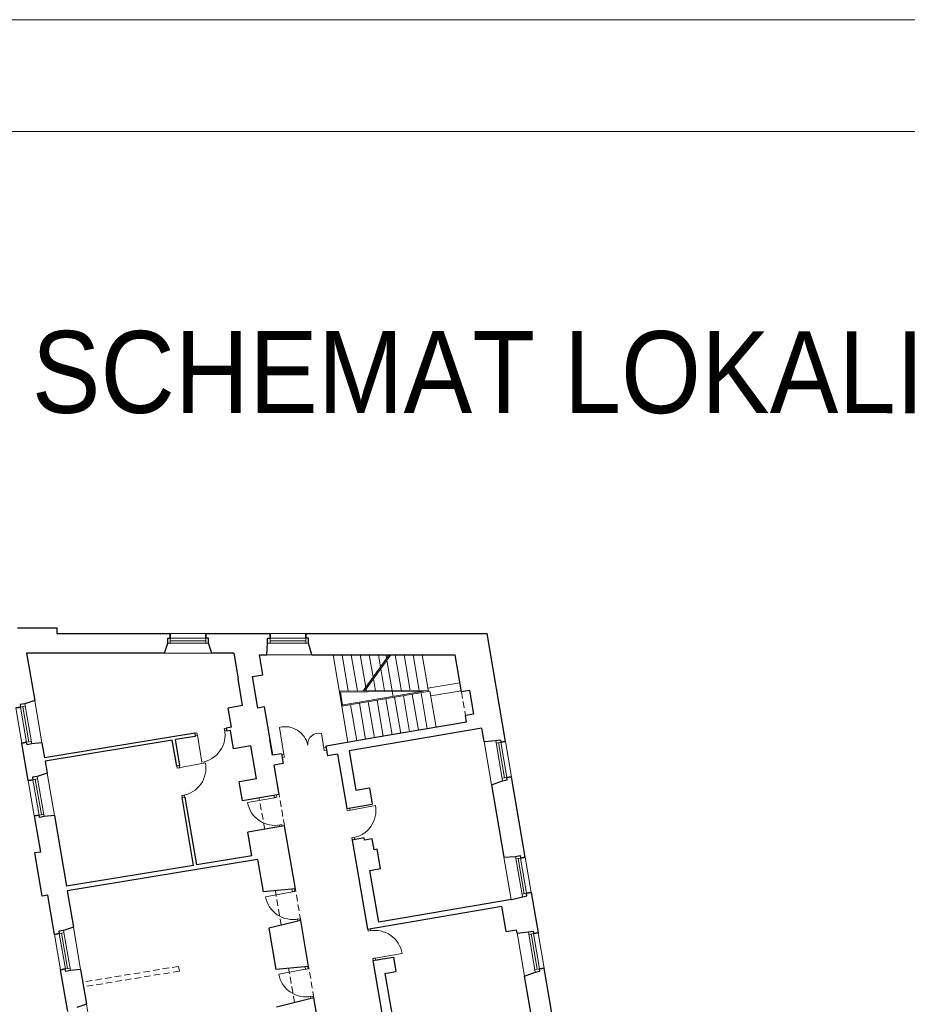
# Model space of a CAD drawing. Header units: millimetres. Extents: x 6904000 to 7075021, y 297772 to 407623.
# Tile 88 of 91: x 7042266 to 7043656, y 376081 to 377623. Entities that reach past the tile are written whole.
import ezdxf

# ---------------------------------------------------------------- set-up
doc = ezdxf.new("R2010")
doc.units = ezdxf.units.MM
doc.linetypes.add('MCS - 2 piętro - koncepcja (2026.04.17)_do wysłania$0$DASHED', pattern=[19.05, 12.7, -6.35])
for name, color, linetype, lineweight in [('MCS - 2 piętro - koncepcja (2026.04.17)_do wysłania$0$Drzwi i okna', 8, 'Continuous', 9), ('MCS - 2 piętro - koncepcja (2026.04.17)_do wysłania$0$Opis', 8, 'Continuous', 9), ('MCS - 2 piętro - koncepcja (2026.04.17)_do wysłania$0$Przekrojowa', 8, 'Continuous', 25), ('MCS - 2 piętro - koncepcja (2026.04.17)_do wysłania$0$Ramka', 8, 'Continuous', 9), ('MCS - 2 piętro - koncepcja (2026.04.17)_do wysłania$0$Widokowa', 8, 'Continuous', 9)]:
    doc.layers.add(name, color=color, linetype=linetype, lineweight=lineweight)
doc.layers.add('MCS - 2 piętro - koncepcja (2026.04.17)_do wysłania$0$Obrys powierzchni', color=8, linetype='Continuous', lineweight=9, plot=False)
doc.styles.add('MCS - 2 piętro - koncepcja (2026.04.17)_do wysłania$0$ARIELCE', font='arial.ttf', dxfattribs={"width": 0.9})

# ---------------------------------------------------------------- blocks, each defined once
blk = doc.blocks.new('MCS - 2 piętro - koncepcja (2026.04.17)_do wysłania$0$zw$2918')
at = {"layer": 'MCS - 2 piętro - koncepcja (2026.04.17)_do wysłania$0$Drzwi i okna', "color": 0}
for p, q in [((763.4, -360), (769.2, -359.1)), ((764.8, -368.9), (763.4, -360)), ((764.7, -367.9), (770.3, -367)), ((950.2, -441.6), (936.3, -357.3)), ((677.6, -373.9), (670.5, -375.1)), ((671.9, -383), (678.9, -381.8)), ((679, -382.8), (677.6, -373.9)), ((678.9, -381.8), (692.5, -466.2)), ((1076.8, -429.8), (1067.9, -376)), ((1075.3, -420.9), (1081.8, -419.8)), ((1075.3, -420.9), (1076.8, -429.8)), ((1076.8, -429.8), (1083.3, -428.7)), ((950.2, -441.6), (943.7, -442.7)), ((951.7, -450.5), (945.2, -451.6)), ((950.2, -441.6), (951.7, -450.5)), ((615.9, -484.8), (614.8, -478.3)), ((624.8, -483.3), (615.9, -484.8)), ((620.3, -484.1), (704.4, -468.5)), ((623.8, -483.5), (622.7, -477)), ((639.5, -569), (630.7, -570.5)), ((630.7, -570.5), (631.8, -576.8)), ((639.7, -575.5), (638.6, -569.1)), ((920.3, -577.2), (836.2, -592.7)), ((919, -570.3), (920.3, -577.2)), ((919.3, -577.4), (928.1, -575.7)), ((928.1, -575.7), (926.8, -568.6)), ((1148.8, -617.6), (1147.7, -611.1)), ((1157.7, -616.2), (1148.8, -617.6)), ((1153.2, -616.9), (1237.4, -602)), ((1156.7, -616.3), (1155.6, -609.8)), ((935, -662.8), (943.9, -661.2)), ((936, -662.7), (937, -668.3)), ((943.9, -661.2), (944.9, -667)), ((1171.8, -701.9), (1162.9, -703.4)), ((1162.9, -703.4), (1164, -709.8)), ((1171.8, -708.5), (1170.8, -702.1)), ((984.5, -870.6), (983.2, -863.5)), ((976.6, -872), (892.5, -887.5)), ((975.4, -865.1), (976.6, -872)), ((975.6, -872.2), (984.5, -870.6)), ((991.4, -957.7), (1000.2, -956.1)), ((992.3, -957.5), (993.4, -963.1)), ((1000.2, -956.1), (1001.3, -961.8)), ((1214.4, -995), (1213.3, -988.5)), ((1223.3, -993.5), (1214.4, -995)), ((1222.3, -993.7), (1221.2, -987.2)), ((1237.4, -1079.3), (1228.5, -1080.7)), ((1236.4, -1079.4), (1320.8, -1065.5)), ((1016.6, -1106.5), (1018.1, -1114.5)), ((1026, -1113.1), (1024.7, -1106)), ((1228.5, -1080.7), (1229.6, -1087.1)), ((1237.5, -1085.8), (1236.4, -1079.4)), ((1018.1, -1114.5), (934, -1130)), ((1017.1, -1114.7), (1026, -1113.1)), ((1032.8, -1200.2), (1041.7, -1198.5)), ((1033.8, -1200), (1035, -1206.3)), ((1041.7, -1198.5), (1042.8, -1204.4))]:
    blk.add_line(p, q, dxfattribs=at)
at = {"layer": 'MCS - 2 piętro - koncepcja (2026.04.17)_do wysłania$0$Drzwi i okna', "color": 0, "ltscale": 1.6}
for centre, radius, start, end in [((678.9, -380.6), 86.7, 279.0709, 10.6815), ((954.4, -427), 72.1, 11.9188, 104.5567), ((1059.5, -409.7), 34.7, 75.9366, 184.1291), ((619.1, -484.5), 86.7, 278.9985, 10.6091), ((921.5, -577.1), 86.7, 190.2929, 281.9036), ((1152, -617.3), 86.7, 278.5629, 10.1735), ((977.9, -872), 86.7, 190.2929, 281.9036), ((1235.2, -1079.4), 86.7, 9.2331, 100.8437), ((1019.4, -1114.5), 86.7, 190.2929, 281.9036)]:
    blk.add_arc(centre, radius, start, end, dxfattribs=at)
at = {"layer": 'MCS - 2 piętro - koncepcja (2026.04.17)_do wysłania$0$Drzwi i okna', "color": 0}
for centre, start, end in [((755.5, -366), 187.546, 190.8446), ((621.9, -492.7), 278.1438, 281.4424), ((937.8, -653.4), 98.7681, 102.0666), ((1154.7, -625.5), 277.7082, 281.0068), ((994.1, -948.3), 98.7681, 102.0666), ((1220.4, -1002.9), 277.7082, 281.0068), ((1035.6, -1190.7), 98.7681, 102.0666)]:
    blk.add_arc(centre, 78.2, start, end, dxfattribs=at)
at = {"layer": 'MCS - 2 piętro - koncepcja (2026.04.17)_do wysłania$0$Przekrojowa', "color": 0, "ltscale": 1.6}
for p, q in [((115, -45), (239, -45)), ((239, -45), (239, -63)), ((239, -63), (594, -63)), ((706, -63), (907, -63)), ((1019, -63), (1586.8, -63)), ((1644.6, -401), (1586.8, -63)), ((575.7, -125), (586.2, -92.8)), ((724.3, -125), (713.8, -92.8)), ((896.4, -129.9), (899.2, -92.8)), ((1038.1, -129.9), (1026.8, -92.8)), ((575.7, -125), (143.8, -125)), ((143.8, -125), (169.2, -273.1)), ((792.8, -125), (724.3, -125)), ((792.8, -125), (806.6, -205.4)), ((884.5, -192.1), (873.9, -129.9)), ((873.9, -129.9), (896.4, -129.9)), ((1038.1, -129.9), (1048.7, -129.9)), ((1048.7, -129.9), (1487.3, -129.9)), ((1506.9, -246.1), (1487.3, -129.9)), ((820.8, -288.6), (806.6, -205.4)), ((852, -197.7), (884.5, -192.1)), ((868.8, -296.3), (852, -197.7)), ((1531.7, -241.8), (1506.9, -246.1)), ((1531.7, -241.8), (1544.4, -315.9)), ((169.2, -273.1), (138.2, -283.2)), ((820.8, -288.6), (776, -296.3)), ((786.2, -356.1), (776, -296.3)), ((888.5, -292.9), (868.8, -296.3)), ((888.5, -292.9), (914.4, -444.3)), ((1544.4, -315.9), (1519.4, -320.2)), ((1522.7, -340.3), (1519.4, -320.2)), ((786.2, -356.1), (769.2, -358.9)), ((769.2, -358.9), (770.9, -369)), ((782.8, -367), (770.9, -369)), ((792.5, -424.2), (782.8, -367)), ((1570.5, -359.3), (1154.5, -430.4)), ((1522.7, -340.3), (1231.6, -390.1)), ((1577.8, -400.7), (1570.5, -359.3)), ((670.5, -375.1), (199.8, -452.3)), ((600.2, -397), (201.5, -462.3)), ((614.1, -478.4), (600.2, -397)), ((672.2, -385.2), (610.1, -395.3)), ((624, -476.8), (610.1, -395.3)), ((670.5, -375.1), (672.2, -385.2)), ((914.4, -444.3), (906.1, -395.8)), ((1231.6, -390.1), (1112.7, -410.4)), ((1577.8, -400.7), (1613.9, -398.4)), ((149.1, -523.5), (129, -406.2)), ((191.8, -405.2), (159.6, -408.7)), ((191.8, -405.2), (199.8, -452.3)), ((846.8, -414.9), (792.5, -424.2)), ((864.5, -518.4), (846.8, -414.9)), ((1112.7, -410.4), (1081.1, -415.8)), ((1081.1, -415.8), (1086.3, -446.4)), ((1154.5, -430.4), (1175.6, -553.6)), ((201.5, -462.3), (208.1, -500.8)), ((943.1, -439.4), (914.4, -444.3)), ((943.1, -439.4), (948.3, -470)), ((1117.9, -441), (1086.3, -446.4)), ((1117.9, -441), (1147.1, -611.2)), ((624, -476.8), (614.1, -478.4)), ((948.3, -470), (919.7, -474.9)), ((935.4, -567.2), (919.7, -474.9)), ((208.1, -500.8), (177.1, -510.9)), ((864.5, -518.4), (810.2, -527.7)), ((1600.9, -536.9), (1635.4, -524.1)), ((1706.6, -763.8), (1663.4, -511.4)), ((820.4, -586.8), (810.2, -527.7)), ((1175.6, -553.6), (1218.5, -546.3)), ((1218.5, -546.3), (1227.3, -597.5)), ((1600.9, -536.9), (1639.6, -763.5)), ((640.8, -575.3), (631, -576.9)), ((667.3, -789.3), (631, -576.9)), ((677.2, -787.7), (640.8, -575.3)), ((935.4, -567.2), (820.4, -586.8)), ((1147.1, -611.2), (1227.3, -597.5)), ((168, -633.9), (187.4, -747.3)), ((230.7, -632.9), (198.5, -636.4)), ((230.7, -632.9), (268.6, -854.6)), ((952.3, -665.7), (837.2, -685.4)), ((986, -863), (952.3, -665.7)), ((849.8, -759.3), (837.2, -685.4)), ((1201.3, -703.4), (1164, -709.8)), ((1202.4, -709.9), (1201.3, -703.4)), ((1226.8, -705.7), (1202.4, -709.9)), ((1232.8, -740.6), (1226.8, -705.7)), ((1164, -709.8), (1211.7, -988.7)), ((1242.7, -738.9), (1232.8, -740.6)), ((1253, -799.1), (1242.7, -738.9)), ((187.4, -747.3), (169.6, -750.3)), ((192.7, -885.4), (169.6, -750.3)), ((867.8, -770.8), (271, -868.7)), ((849.8, -759.3), (677.2, -787.7)), ((867.8, -770.8), (885.2, -872.3)), ((1639.6, -763.5), (1676, -761.1)), ((667.3, -789.3), (268.6, -854.6)), ((1219.4, -804.8), (1253, -799.1)), ((1182.4, -817.2), (1182.4, -817.2)), ((1247.4, -967.4), (1219.4, -804.8)), ((986, -863), (885.2, -872.3)), ((210.4, -882.3), (192.7, -885.4)), ((231.5, -1005.5), (210.4, -882.3)), ((271, -868.7), (290.5, -982.8)), ((1725.5, -874.2), (1747, -1000.4)), ((1242.1, -983.5), (1633.1, -916.7)), ((1663.3, -896.3), (1247.4, -967.4)), ((1646.8, -996.7), (1633.1, -916.7)), ((290.5, -982.8), (259.5, -992.9)), ((1002.9, -961.6), (902.6, -986)), ((902.6, -986), (924.6, -1115)), ((1027.5, -1105.5), (1002.9, -961.6)), ((1211.7, -988.7), (1242.1, -983.5)), ((1646.8, -996.7), (1679.4, -991.1)), ((1681, -1001), (1679.4, -991.1)), ((1681, -1001), (1716.4, -997.7)), ((1259, -1082.1), (1293.5, -1076.2)), ((1293.5, -1076.2), (1301.3, -1121.5)), ((1027.5, -1105.5), (924.6, -1115)), ((1228.6, -1087.3), (1259, -1082.1)), ((1228.6, -1087.3), (1248.8, -1083.8)), ((1228.6, -1087.3), (1284.5, -1413.5)), ((272.8, -1247), (250.4, -1115.9)), ((313.1, -1114.9), (280.9, -1118.4)), ((313.1, -1114.9), (331.8, -1224.3)), ((1266.8, -1127.4), (1301.3, -1121.5)), ((1266.8, -1127.4), (1298.9, -1314.7)), ((1704.1, -1135.7), (1737.9, -1123.4)), ((1723.7, -1250.3), (1704.1, -1135.7)), ((1810.6, -1372), (1765.9, -1110.8)), ((331.8, -1224.3), (300.8, -1234.4)), ((328.7, -1206.3), (331.8, -1224.3)), ((1044.3, -1204), (926.5, -1232.8)), ((1088.2, -1460.3), (1044.3, -1204))]:
    blk.add_line(p, q, dxfattribs=at)
at = {"layer": 'MCS - 2 piętro - koncepcja (2026.04.17)_do wysłania$0$Przekrojowa', "color": 0}
for p, q in [((586.2, -92.8), (586.2, -78)), ((586.2, -78), (594, -78)), ((594, -78), (594, -63)), ((594, -63), (594, -78)), ((706, -78), (706, -63)), ((706, -63), (706, -78)), ((713.8, -78), (706, -78)), ((713.8, -92.8), (713.8, -78)), ((899.2, -92.8), (899.2, -78)), ((899.2, -78), (907, -78)), ((907, -78), (907, -63)), ((907, -63), (907, -78)), ((1019, -78), (1019, -63)), ((1019, -63), (1019, -78)), ((1026.8, -78), (1019, -78)), ((1026.8, -92.8), (1026.8, -78)), ((124.9, -293.3), (110.2, -295.8)), ((110.2, -295.8), (124.9, -293.3)), ((138.2, -283.2), (123.6, -285.7)), ((123.6, -285.7), (124.9, -293.3)), ((1613.9, -398.4), (1628.5, -395.9)), ((1628.5, -395.9), (1629.8, -403.6)), ((143.8, -403.7), (129, -406.2)), ((129, -406.2), (143.8, -403.7)), ((145.1, -411.4), (143.8, -403.7)), ((159.7, -408.9), (145.1, -411.4)), ((1629.8, -403.6), (1644.6, -401)), ((1644.6, -401), (1629.8, -403.6)), ((163.8, -521), (149.1, -523.5)), ((149.1, -523.5), (163.8, -521)), ((177.1, -510.9), (162.5, -513.3)), ((162.5, -513.3), (163.8, -521)), ((1635.4, -524.1), (1650, -521.6)), ((1648.7, -513.9), (1663.4, -511.4)), ((1663.4, -511.4), (1648.7, -513.9)), ((1650, -521.6), (1648.7, -513.9)), ((182.7, -631.4), (168, -633.9)), ((168, -633.9), (182.7, -631.4)), ((184, -639.1), (182.7, -631.4)), ((198.6, -636.6), (184, -639.1)), ((1676, -761.1), (1690.5, -758.6)), ((1690.5, -758.6), (1691.9, -766.3)), ((1691.9, -766.3), (1706.6, -763.8)), ((1706.6, -763.8), (1691.9, -766.3)), ((1663.3, -896.3), (1712, -884.4)), ((1710.7, -876.7), (1725.5, -874.2)), ((1725.5, -874.2), (1710.7, -876.7)), ((1712, -884.4), (1710.7, -876.7)), ((246.2, -1003), (231.5, -1005.5)), ((231.5, -1005.5), (246.2, -1003)), ((259.5, -992.9), (244.9, -995.4)), ((244.9, -995.4), (246.2, -1003)), ((1716.4, -997.7), (1731, -995.2)), ((1731, -995.2), (1732.3, -1002.9)), ((1732.3, -1002.9), (1747, -1000.4)), ((1747, -1000.4), (1732.3, -1002.9)), ((265.1, -1113.4), (250.4, -1115.9)), ((250.4, -1115.9), (265.1, -1113.4)), ((266.4, -1121.1), (265.1, -1113.4)), ((281, -1118.6), (266.4, -1121.1)), ((1737.9, -1123.4), (1752.5, -1120.9)), ((1751.2, -1113.3), (1765.9, -1110.8)), ((1765.9, -1110.8), (1751.2, -1113.3)), ((1752.5, -1120.9), (1751.2, -1113.3))]:
    blk.add_line(p, q, dxfattribs=at)
at = {"layer": 'MCS - 2 piętro - koncepcja (2026.04.17)_do wysłania$0$Widokowa', "color": 0}
for p, q in [((593.8, -78), (706, -78)), ((594, -78), (594, -92.8)), ((594, -85.4), (706, -85.4)), ((706, -78), (706, -92.8)), ((906.8, -78), (1019, -78)), ((907, -78), (907, -92.8)), ((907, -85.4), (1019, -85.4)), ((1019, -78), (1019, -92.8)), ((586.2, -92.8), (713.8, -92.8)), ((899.2, -92.8), (1026.8, -92.8)), ((124.9, -293.3), (139.5, -290.8)), ((143.8, -403.9), (124.9, -293.3)), ((151.1, -402.5), (132.2, -292.1)), ((159.7, -408.9), (138.2, -283.2)), ((1613.9, -398.4), (1635.4, -524.1)), ((143.8, -403.7), (158.4, -401.2)), ((1629.8, -403.6), (1615.2, -406)), ((1622.5, -404.8), (1641.4, -515.2)), ((1629.8, -403.3), (1648.7, -513.9)), ((163.8, -521), (178.4, -518.5)), ((182.7, -631.6), (163.8, -521)), ((190, -630.2), (171.1, -519.8)), ((198.6, -636.6), (177.1, -510.9)), ((1648.7, -513.9), (1634.1, -516.4)), ((182.7, -631.4), (197.3, -628.9)), ((1676, -761.1), (1697.5, -886.9)), ((1691.9, -766.3), (1677.3, -768.8)), ((1684.6, -767.5), (1703.4, -877.9)), ((1691.8, -766.1), (1710.7, -876.7)), ((1710.7, -876.7), (1696.1, -879.2)), ((246.2, -1003), (260.8, -1000.5)), ((265.2, -1113.6), (246.2, -1003)), ((272.4, -1112.2), (253.5, -1001.8)), ((281, -1118.6), (259.5, -992.9)), ((1716.4, -997.7), (1737.9, -1123.4)), ((1732.3, -1002.9), (1717.7, -1005.4)), ((1725, -1004.1), (1743.9, -1114.5)), ((1732.3, -1002.6), (1751.2, -1113.3)), ((265.1, -1113.4), (279.7, -1110.9)), ((1751.2, -1113.3), (1736.6, -1115.8))]:
    blk.add_line(p, q, dxfattribs=at)
at = {"layer": 'MCS - 2 piętro - koncepcja (2026.04.17)_do wysłania$0$Widokowa', "color": 0, "ltscale": 1.6}
for p, q in [((706, -63), (594, -63)), ((1019, -63), (907, -63)), ((724.3, -125), (575.7, -125)), ((1038.1, -129.9), (896.4, -129.9)), ((1104.1, -129.9), (1131.6, -290.7)), ((1132.5, -129.9), (1152, -243.5)), ((1160.9, -129.9), (1180.3, -243.2)), ((1189.3, -129.9), (1206.7, -231.2)), ((1198.1, -242.9), (1280.4, -129.9)), ((1202.6, -243.2), (1285, -129.9)), ((1217.7, -129.9), (1229.7, -199.6)), ((1246.2, -129.9), (1252.7, -168)), ((1270.2, -129.9), (1272.1, -141.3)), ((1273, -146.5), (1292.4, -260.2)), ((1298.6, -129.9), (1318.2, -244.7)), ((1327, -129.9), (1346, -241.4)), ((1355.4, -129.9), (1374.4, -241.1)), ((1383.8, -129.9), (1403.3, -244.3)), ((1253.6, -173.2), (1265.4, -242.3)), ((1230.6, -204.8), (1237, -242.6)), ((1123.6, -243.8), (1402.8, -240.8)), ((1124.1, -246.8), (1387.5, -243.9)), ((1387.5, -243.9), (1131.1, -287.8)), ((1407.6, -243.5), (1131.6, -290.7)), ((1207.6, -236.4), (1208.7, -242.9)), ((1401.5, -234.5), (1501.9, -217.7)), ((1407.6, -243.5), (1427, -356.7)), ((1410.2, -258.4), (1506.2, -242.4)), ((169.2, -273.1), (191.8, -405.2)), ((1134.1, -287.3), (1127.1, -246.8)), ((1214.4, -276.6), (1233.8, -389.7)), ((1242, -271.9), (1261.4, -385)), ((1269.6, -267.1), (1289, -380.3)), ((1297.2, -262.4), (1316.6, -375.6)), ((1324.8, -257.7), (1344.2, -370.8)), ((1352.4, -253), (1371.8, -366.1)), ((1380, -248.3), (1399.4, -361.4)), ((110.2, -295.8), (129, -406.2)), ((1131.6, -290.7), (1151, -403.9)), ((1159.2, -286), (1178.6, -399.2)), ((1186.8, -281.3), (1206.2, -394.4)), ((1600.9, -536.9), (1577.8, -400.7)), ((1663.4, -511.4), (1644.6, -401)), ((149.1, -523.5), (168, -633.9)), ((208.1, -500.8), (230.7, -632.9)), ((1662.4, -896.5), (1639.6, -763.5)), ((1725.5, -874.2), (1706.6, -763.8)), ((290.5, -982.8), (313.1, -1114.9)), ((231.5, -1005.5), (250.4, -1115.9)), ((1704.1, -1135.7), (1680.9, -1000.1)), ((1765.9, -1110.8), (1747, -1000.4)), ((331.8, -1224.3), (354.4, -1356.4))]:
    blk.add_line(p, q, dxfattribs=at)
at = {"layer": 'MCS - 2 piętro - koncepcja (2026.04.17)_do wysłania$0$Widokowa', "color": 0, "linetype": 'MCS - 2 piętro - koncepcja (2026.04.17)_do wysłania$0$DASHED', "ltscale": 1.6}
for p, q in [((1506.9, -246.1), (1519.4, -320.2)), ((890.3, -675.7), (871.9, -578)), ((952.3, -665.7), (935.4, -567.2)), ((1002.9, -961.6), (986, -863)), ((941.8, -976.5), (923.4, -868.8)), ((620.2, -1105.5), (319.9, -1154.8)), ((620.2, -1105.5), (622.8, -1120.3)), ((1044.3, -1204), (1027.5, -1105.5)), ((622.8, -1120.3), (322.5, -1169.5)), ((983.2, -1218.9), (964.8, -1111.3))]:
    blk.add_line(p, q, dxfattribs=at)

msp = doc.modelspace()

# ---------------------------------------------------------------- linework, layer by layer
at = {"layer": 'MCS - 2 piętro - koncepcja (2026.04.17)_do wysłania$0$Obrys powierzchni', "ltscale": 1.6}
for points in [[(7024508.3, 377623.2), (7045508.3, 377623.2), (7045508.3, 362773.2), (7024508.3, 362773.2)], [(7024683.3, 377448.2), (7045333.3, 377448.2), (7045333.3, 362948.2), (7024683.3, 362948.2)]]:
    msp.add_lwpolyline(points, close=True, dxfattribs=at)

# ---------------------------------------------------------------- block references
at = {"layer": 'MCS - 2 piętro - koncepcja (2026.04.17)_do wysłania$0$Ramka', "xscale": 0.5, "yscale": 0.5, "zscale": 0.5}
msp.add_blockref('MCS - 2 piętro - koncepcja (2026.04.17)_do wysłania$0$zw$2918', (7042204.5, 376693.4), dxfattribs=at)

# ---------------------------------------------------------------- texts
at = {"layer": 'MCS - 2 piętro - koncepcja (2026.04.17)_do wysłania$0$Opis', "insert": (7042284.5, 377135.8), "char_height": 140, "width": 7240.63, "attachment_point": 1, "rotation": 359.981, "style": 'MCS - 2 piętro - koncepcja (2026.04.17)_do wysłania$0$ARIELCE'}
msp.add_mtext('\\pxsm1,ql;{\\fArial|b0|i0|c238|p34;\\H0.916668x;SCHEMAT LOKALIZACYJNY}', dxfattribs=at)

doc.saveas('drawing.dxf')
